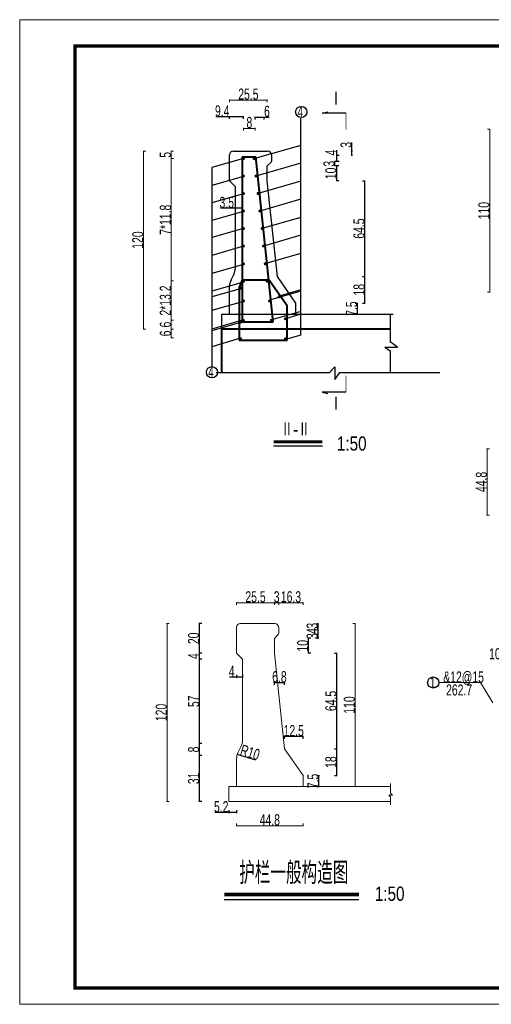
# Model space of a CAD drawing. Header units: inches. Extents: x 458935 to 468251, y 259207 to 260536.
# Tile 12 of 16: x 466372 to 467008, y 259207 to 260536. Entities that reach past the tile are written whole.
import ezdxf

# ---------------------------------------------------------------- set-up
doc = ezdxf.new("R2010")
doc.units = ezdxf.units.IN
doc.header["$MEASUREMENT"] = 0
doc.layers.get('0').update_dxf_attribs({"lineweight": 15})
doc.layers.add('2', color=7, linetype='Continuous')
doc.layers.add('LOCKUP', color=7, linetype='Continuous')
for name, color, linetype, lineweight in [('BM1', 7, 'Continuous', 15), ('文字', 7, 'Continuous', 20), ('标注', 255, 'Continuous', 25), ('粗线', 1, 'Continuous', 40), ('细实线', 4, 'Continuous', 25), ('轮廓线', 1, 'Continuous', 40)]:
    doc.layers.add(name, color=color, linetype=linetype, lineweight=lineweight)
doc.styles.add('hz-e', font='hztxt_e.shx', dxfattribs={"width": 0.6, "height": 330, "bigfont": 'hztxt.shx'})
doc.styles.add('HZTXT', font='hztxt_e.shx', dxfattribs={"width": 0.75, "bigfont": 'hztxt.shx'})
doc.styles.get("Standard").update_dxf_attribs({"font": 'hztxt_e.shx', "width": 0.7, "bigfont": 'hztxt.shx'})
doc.dimstyles.new('ISO-100', dxfattribs={"dimscale": 5, "dimtxt": 10, "dimasz": 2, "dimexe": 1.25, "dimexo": 0.625, "dimtad": 1, "dimdsep": 46, "dimtxsty": 'Standard', "dimblk": 'ARCHTICK', "dimcen": 2.5, "dimclrd": 256, "dimadec": 0, "dimazin": 0, "dimtfac": 1, "dimtix": 1, "dimtmove": 0, "dimatfit": 3, "dimfxl": 6, "dimfxlon": 1, "dimarcsym": 0})

# ---------------------------------------------------------------- blocks, each defined once
blk = doc.blocks.new('_ArchTick')
at = {"color": 0, "linetype": 'ByBlock', "const_width": 0.15}
blk.add_lwpolyline([(-0.5, -0.5), (0.5, 0.5)], dxfattribs=at)
blk = doc.blocks.new('*D117')
at = {"layer": '细实线', "color": 0, "lineweight": -2}
for p, q in [((466617.3, 259543.3), (466613.6, 259543.3)), ((466617.3, 259481.3), (466613.6, 259481.3))]:
    blk.add_line(p, q, dxfattribs=at)
at = {"layer": '细实线', "lineweight": -2}
blk.add_line((466614.3, 259481.3), (466614.3, 259543.3), dxfattribs=at)
for p, rotation in [((466614.3, 259543.3), 90), ((466614.3, 259481.3), 270)]:
    blk.add_blockref('_ArchTick', p, dxfattribs=dict(at, rotation=rotation))
at = {"layer": '细实线', "color": 0, "insert": (466606.5, 259512.3), "char_height": 15, "attachment_point": 5, "rotation": 90}
blk.add_mtext('31', dxfattribs=at)
blk = doc.blocks.new('*D118')
at = {"layer": '细实线', "color": 0, "lineweight": -2}
for p, q in [((466617.3, 259559.3), (466613.6, 259559.3)), ((466617.3, 259543.3), (466613.6, 259543.3))]:
    blk.add_line(p, q, dxfattribs=at)
at = {"layer": '细实线', "lineweight": -2}
blk.add_line((466614.3, 259543.3), (466614.3, 259559.3), dxfattribs=at)
for p, rotation in [((466614.3, 259559.3), 90), ((466614.3, 259543.3), 270)]:
    blk.add_blockref('_ArchTick', p, dxfattribs=dict(at, rotation=rotation))
at = {"layer": '细实线', "color": 0, "insert": (466606.5, 259551.3), "char_height": 15, "attachment_point": 5, "rotation": 90}
blk.add_mtext('8', dxfattribs=at)
blk = doc.blocks.new('*D119')
at = {"layer": '细实线', "color": 0, "lineweight": -2}
for p, q in [((466617.3, 259673.3), (466613.6, 259673.3)), ((466617.3, 259559.3), (466613.6, 259559.3))]:
    blk.add_line(p, q, dxfattribs=at)
at = {"layer": '细实线', "lineweight": -2}
blk.add_line((466614.3, 259559.3), (466614.3, 259673.3), dxfattribs=at)
for p, rotation in [((466614.3, 259673.3), 90), ((466614.3, 259559.3), 270)]:
    blk.add_blockref('_ArchTick', p, dxfattribs=dict(at, rotation=rotation))
at = {"layer": '细实线', "color": 0, "insert": (466606.5, 259616.3), "char_height": 15, "attachment_point": 5, "rotation": 90}
blk.add_mtext('57', dxfattribs=at)
blk = doc.blocks.new('*D120')
at = {"layer": '细实线', "color": 0, "lineweight": -2}
for p, q in [((466617.3, 259681.3), (466613.6, 259681.3)), ((466617.3, 259673.3), (466613.6, 259673.3))]:
    blk.add_line(p, q, dxfattribs=at)
at = {"layer": '细实线', "lineweight": -2}
blk.add_line((466614.3, 259673.3), (466614.3, 259681.3), dxfattribs=at)
for p, rotation in [((466614.3, 259681.3), 90), ((466614.3, 259673.3), 270)]:
    blk.add_blockref('_ArchTick', p, dxfattribs=dict(at, rotation=rotation))
at = {"layer": '细实线', "color": 0, "insert": (466606.5, 259677.3), "char_height": 15, "attachment_point": 5, "rotation": 90}
blk.add_mtext('4', dxfattribs=at)
blk = doc.blocks.new('*D121')
at = {"layer": '细实线', "color": 0, "lineweight": -2}
for p, q in [((466617.3, 259721.3), (466613.6, 259721.3)), ((466617.3, 259681.3), (466613.6, 259681.3))]:
    blk.add_line(p, q, dxfattribs=at)
at = {"layer": '细实线', "lineweight": -2}
blk.add_line((466614.3, 259681.3), (466614.3, 259721.3), dxfattribs=at)
for p, rotation in [((466614.3, 259721.3), 90), ((466614.3, 259681.3), 270)]:
    blk.add_blockref('_ArchTick', p, dxfattribs=dict(at, rotation=rotation))
at = {"layer": '细实线', "color": 0, "insert": (466606.5, 259701.3), "char_height": 15, "attachment_point": 5, "rotation": 90}
blk.add_mtext('20', dxfattribs=at)
blk = doc.blocks.new('*D122')
at = {"layer": '细实线', "color": 0, "lineweight": -2}
for p, q in [((466664.3, 259651.9), (466664.3, 259648.2)), ((466672.3, 259651.9), (466672.3, 259648.2))]:
    blk.add_line(p, q, dxfattribs=at)
at = {"layer": '细实线', "lineweight": -2}
for p, q in [((466664.3, 259648.9), (466654.6, 259648.9)), ((466672.3, 259648.9), (466664.3, 259648.9))]:
    blk.add_line(p, q, dxfattribs=at)
at = {"layer": '细实线', "lineweight": -2, "rotation": 180}
blk.add_blockref('_ArchTick', (466664.3, 259648.9), dxfattribs=at)
at = {"layer": '细实线', "lineweight": -2}
blk.add_blockref('_ArchTick', (466672.3, 259648.9), dxfattribs=at)
at = {"layer": '细实线', "color": 0, "insert": (466657.7, 259656.7), "char_height": 15, "attachment_point": 5}
blk.add_mtext('4', dxfattribs=at)
blk = doc.blocks.new('*D123')
at = {"layer": '细实线', "lineweight": -2}
blk.add_line((466690.2, 259536.8), (466665.2, 259544.4), dxfattribs=at)
at = {"layer": '细实线', "lineweight": -2, "rotation": 163.0137203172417}
blk.add_blockref('_ArchTick', (466665.2, 259544.4), dxfattribs=at)
at = {"layer": '细实线', "color": 0, "insert": (466682.5, 259547.3), "char_height": 15, "attachment_point": 5, "rotation": 343.0137}
blk.add_mtext('R10', dxfattribs=at)
blk = doc.blocks.new('*D124')
at = {"layer": '细实线', "color": 0, "lineweight": -2}
for p, q in [((466772.5, 259516.3), (466776, 259516.3)), ((466772.5, 259501.3), (466776, 259501.3))]:
    blk.add_line(p, q, dxfattribs=at)
at = {"layer": '细实线', "lineweight": -2}
blk.add_line((466775.3, 259501.3), (466775.3, 259516.3), dxfattribs=at)
for p, rotation in [((466775.3, 259516.3), 90), ((466775.3, 259501.3), 270)]:
    blk.add_blockref('_ArchTick', p, dxfattribs=dict(at, rotation=rotation))
at = {"layer": '细实线', "color": 0, "insert": (466767.5, 259508.8), "char_height": 15, "attachment_point": 5, "rotation": 90}
blk.add_mtext('7.5', dxfattribs=at)
blk = doc.blocks.new('*D125')
at = {"layer": '细实线', "color": 0, "lineweight": -2}
for p, q in [((466796.3, 259552.3), (466799.9, 259552.3)), ((466796.3, 259516.3), (466799.9, 259516.3))]:
    blk.add_line(p, q, dxfattribs=at)
at = {"layer": '细实线', "lineweight": -2}
blk.add_line((466799.3, 259516.3), (466799.3, 259552.3), dxfattribs=at)
for p, rotation in [((466799.3, 259552.3), 90), ((466799.3, 259516.3), 270)]:
    blk.add_blockref('_ArchTick', p, dxfattribs=dict(at, rotation=rotation))
at = {"layer": '细实线', "color": 0, "insert": (466791.5, 259534.3), "char_height": 15, "attachment_point": 5, "rotation": 90}
blk.add_mtext('18', dxfattribs=at)
blk = doc.blocks.new('*D126')
at = {"layer": '细实线', "color": 0, "lineweight": -2}
for p, q in [((466796.3, 259681.3), (466799.9, 259681.3)), ((466796.3, 259552.3), (466799.9, 259552.3))]:
    blk.add_line(p, q, dxfattribs=at)
at = {"layer": '细实线', "lineweight": -2}
blk.add_line((466799.3, 259552.3), (466799.3, 259681.3), dxfattribs=at)
for p, rotation in [((466799.3, 259681.3), 90), ((466799.3, 259552.3), 270)]:
    blk.add_blockref('_ArchTick', p, dxfattribs=dict(at, rotation=rotation))
at = {"layer": '细实线', "color": 0, "insert": (466791.5, 259616.8), "char_height": 15, "attachment_point": 5, "rotation": 90}
blk.add_mtext('64.5', dxfattribs=at)
blk = doc.blocks.new('*D127')
at = {"layer": '细实线', "color": 0, "lineweight": -2}
for p, q in [((466764.3, 259701.3), (466760.7, 259701.3)), ((466764.3, 259681.3), (466760.7, 259681.3))]:
    blk.add_line(p, q, dxfattribs=at)
at = {"layer": '细实线', "lineweight": -2}
blk.add_line((466761.3, 259681.3), (466761.3, 259701.3), dxfattribs=at)
for p, rotation in [((466761.3, 259701.3), 90), ((466761.3, 259681.3), 270)]:
    blk.add_blockref('_ArchTick', p, dxfattribs=dict(at, rotation=rotation))
at = {"layer": '细实线', "color": 0, "insert": (466753.5, 259691.3), "char_height": 15, "attachment_point": 5, "rotation": 90}
blk.add_mtext('10', dxfattribs=at)
blk = doc.blocks.new('*D128')
at = {"layer": '细实线', "color": 0, "lineweight": -2}
for p, q in [((466772.5, 259707.3), (466774.7, 259707.3)), ((466772.5, 259701.3), (466774.7, 259701.3))]:
    blk.add_line(p, q, dxfattribs=at)
at = {"layer": '细实线', "lineweight": -2}
blk.add_line((466774.1, 259701.3), (466774.1, 259707.3), dxfattribs=at)
for p, rotation in [((466774.1, 259707.3), 90), ((466774.1, 259701.3), 270)]:
    blk.add_blockref('_ArchTick', p, dxfattribs=dict(at, rotation=rotation))
at = {"layer": '细实线', "color": 0, "insert": (466766.3, 259704.3), "char_height": 15, "attachment_point": 5, "rotation": 90}
blk.add_mtext('3', dxfattribs=at)
blk = doc.blocks.new('*D129')
at = {"layer": '细实线', "color": 0, "lineweight": -2}
for p, q in [((466772.5, 259715.3), (466774.7, 259715.3)), ((466772.5, 259707.3), (466774.7, 259707.3))]:
    blk.add_line(p, q, dxfattribs=at)
at = {"layer": '细实线', "lineweight": -2}
blk.add_line((466774.1, 259707.3), (466774.1, 259715.3), dxfattribs=at)
for p, rotation in [((466774.1, 259715.3), 90), ((466774.1, 259707.3), 270)]:
    blk.add_blockref('_ArchTick', p, dxfattribs=dict(at, rotation=rotation))
at = {"layer": '细实线', "color": 0, "insert": (466766.3, 259711.3), "char_height": 15, "attachment_point": 5, "rotation": 90}
blk.add_mtext('4', dxfattribs=at)
blk = doc.blocks.new('*D130')
at = {"layer": '细实线', "color": 0, "lineweight": -2}
for p, q in [((466772.5, 259721.3), (466774.7, 259721.3)), ((466772.5, 259715.3), (466774.7, 259715.3))]:
    blk.add_line(p, q, dxfattribs=at)
at = {"layer": '细实线', "lineweight": -2}
blk.add_line((466774.1, 259715.3), (466774.1, 259721.3), dxfattribs=at)
for p, rotation in [((466774.1, 259721.3), 90), ((466774.1, 259715.3), 270)]:
    blk.add_blockref('_ArchTick', p, dxfattribs=dict(at, rotation=rotation))
at = {"layer": '细实线', "color": 0, "insert": (466766.3, 259718.3), "char_height": 15, "attachment_point": 5, "rotation": 90}
blk.add_mtext('3', dxfattribs=at)
blk = doc.blocks.new('*D135')
at = {"layer": '细实线', "color": 0, "lineweight": -2}
for p, q in [((466728.9, 259565.8), (466728.9, 259569.4)), ((466753.9, 259565.8), (466753.9, 259569.4))]:
    blk.add_line(p, q, dxfattribs=at)
at = {"layer": '细实线', "lineweight": -2}
blk.add_line((466753.9, 259568.8), (466728.9, 259568.8), dxfattribs=at)
at = {"layer": '细实线', "lineweight": -2, "rotation": 180}
blk.add_blockref('_ArchTick', (466728.9, 259568.8), dxfattribs=at)
at = {"layer": '细实线', "lineweight": -2}
blk.add_blockref('_ArchTick', (466753.9, 259568.8), dxfattribs=at)
at = {"layer": '细实线', "color": 0, "insert": (466741.4, 259576.6), "char_height": 15, "attachment_point": 5}
blk.add_mtext('12.5', dxfattribs=at)
blk = doc.blocks.new('*D136')
at = {"layer": '细实线', "lineweight": -2}
for p, q in [((466715.3, 259641.6), (466714.3, 259641.6)), ((466715.3, 259641.6), (466728.9, 259641.6)), ((466728.9, 259641.6), (466729.9, 259641.6))]:
    blk.add_line(p, q, dxfattribs=at)
at = {"layer": '细实线', "color": 0, "lineweight": -2}
for p, q in [((466715.3, 259638.6), (466715.3, 259642.2)), ((466728.9, 259638.6), (466728.9, 259642.2))]:
    blk.add_line(p, q, dxfattribs=at)
at = {"layer": '细实线', "lineweight": -2}
blk.add_blockref('_ArchTick', (466715.3, 259641.6), dxfattribs=at)
at = {"layer": '细实线', "lineweight": -2, "rotation": 180}
blk.add_blockref('_ArchTick', (466728.9, 259641.6), dxfattribs=at)
at = {"layer": '细实线', "color": 0, "insert": (466722.1, 259649.4), "char_height": 15, "attachment_point": 5}
blk.add_mtext('6.8', dxfattribs=at)
blk = doc.blocks.new('*D143')
at = {"layer": '细实线', "lineweight": -2}
for p, q in [((466654.8, 260405.1), (466636.3, 260405.1)), ((466673.6, 260405.1), (466654.8, 260405.1))]:
    blk.add_line(p, q, dxfattribs=at)
at = {"layer": '细实线', "color": 0, "lineweight": -2}
for p, q in [((466654.8, 260402.1), (466654.8, 260405.7)), ((466673.6, 260402.1), (466673.6, 260405.7))]:
    blk.add_line(p, q, dxfattribs=at)
at = {"layer": '细实线', "lineweight": -2, "rotation": 180}
blk.add_blockref('_ArchTick', (466654.8, 260405.1), dxfattribs=at)
at = {"layer": '细实线', "lineweight": -2}
blk.add_blockref('_ArchTick', (466673.6, 260405.1), dxfattribs=at)
at = {"layer": '细实线', "color": 0, "insert": (466645, 260412.9), "char_height": 15, "attachment_point": 5}
blk.add_mtext('9.4', dxfattribs=at)
blk = doc.blocks.new('*D145')
at = {"layer": '细实线', "color": 0, "lineweight": -2}
for p, q in [((466689.6, 260401.6), (466689.6, 260405.2)), ((466701.6, 260401.6), (466701.6, 260405.2))]:
    blk.add_line(p, q, dxfattribs=at)
at = {"layer": '细实线', "lineweight": -2}
for p, q in [((466689.6, 260404.6), (466701.6, 260404.6)), ((466701.6, 260404.6), (466708.1, 260404.6))]:
    blk.add_line(p, q, dxfattribs=at)
at = {"layer": '细实线', "lineweight": -2, "rotation": 180}
blk.add_blockref('_ArchTick', (466689.6, 260404.6), dxfattribs=at)
at = {"layer": '细实线', "lineweight": -2}
blk.add_blockref('_ArchTick', (466701.6, 260404.6), dxfattribs=at)
at = {"layer": '细实线', "color": 0, "insert": (466705.3, 260412.4), "char_height": 15, "attachment_point": 5}
blk.add_mtext('6', dxfattribs=at)
blk = doc.blocks.new('*D147')
at = {"layer": '细实线', "lineweight": -2}
for p, q in [((466662.8, 260281.6), (466642.5, 260281.6)), ((466671.8, 260281.6), (466662.8, 260281.6))]:
    blk.add_line(p, q, dxfattribs=at)
at = {"layer": '细实线', "color": 0, "lineweight": -2}
for p, q in [((466662.8, 260278.6), (466662.8, 260282.2)), ((466671.8, 260278.6), (466671.8, 260282.2))]:
    blk.add_line(p, q, dxfattribs=at)
at = {"layer": '细实线', "lineweight": -2, "rotation": 180}
blk.add_blockref('_ArchTick', (466662.8, 260281.6), dxfattribs=at)
at = {"layer": '细实线', "lineweight": -2}
blk.add_blockref('_ArchTick', (466671.8, 260281.6), dxfattribs=at)
at = {"layer": '细实线', "color": 0, "insert": (466651.1, 260289.4), "char_height": 15, "attachment_point": 5}
blk.add_mtext('3.5', dxfattribs=at)
blk = doc.blocks.new('*D148')
at = {"layer": '细实线', "color": 0, "lineweight": -2}
for p, q in [((466824.2, 260153.7), (466827.8, 260153.7)), ((466824.2, 260138.7), (466827.8, 260138.7))]:
    blk.add_line(p, q, dxfattribs=at)
at = {"layer": '细实线', "lineweight": -2}
blk.add_line((466827.2, 260138.7), (466827.2, 260153.7), dxfattribs=at)
for p, rotation in [((466827.2, 260153.7), 90), ((466827.2, 260138.7), 270)]:
    blk.add_blockref('_ArchTick', p, dxfattribs=dict(at, rotation=rotation))
at = {"layer": '细实线', "color": 0, "insert": (466819.3, 260146.2), "char_height": 15, "attachment_point": 5, "rotation": 90}
blk.add_mtext('7.5', dxfattribs=at)
blk = doc.blocks.new('*D149')
at = {"layer": '细实线', "color": 0, "lineweight": -2}
for p, q in [((466834.2, 260189.7), (466837.8, 260189.7)), ((466834.2, 260153.7), (466837.8, 260153.7))]:
    blk.add_line(p, q, dxfattribs=at)
at = {"layer": '细实线', "lineweight": -2}
blk.add_line((466837.2, 260153.7), (466837.2, 260189.7), dxfattribs=at)
for p, rotation in [((466837.2, 260189.7), 90), ((466837.2, 260153.7), 270)]:
    blk.add_blockref('_ArchTick', p, dxfattribs=dict(at, rotation=rotation))
at = {"layer": '细实线', "color": 0, "insert": (466829.4, 260171.7), "char_height": 15, "attachment_point": 5, "rotation": 90}
blk.add_mtext('18', dxfattribs=at)
blk = doc.blocks.new('*D150')
at = {"layer": '细实线', "color": 0, "lineweight": -2}
for p, q in [((466834.2, 260318.7), (466837.8, 260318.7)), ((466834.2, 260189.7), (466837.8, 260189.7))]:
    blk.add_line(p, q, dxfattribs=at)
at = {"layer": '细实线', "lineweight": -2}
blk.add_line((466837.2, 260189.7), (466837.2, 260318.7), dxfattribs=at)
for p, rotation in [((466837.2, 260318.7), 90), ((466837.2, 260189.7), 270)]:
    blk.add_blockref('_ArchTick', p, dxfattribs=dict(at, rotation=rotation))
at = {"layer": '细实线', "color": 0, "insert": (466829.4, 260254.2), "char_height": 15, "attachment_point": 5, "rotation": 90}
blk.add_mtext('64.5', dxfattribs=at)
blk = doc.blocks.new('*D151')
at = {"layer": '细实线', "color": 0, "lineweight": -2}
for p, q in [((466802.3, 260338.7), (466798.6, 260338.7)), ((466802.3, 260318.7), (466798.6, 260318.7))]:
    blk.add_line(p, q, dxfattribs=at)
at = {"layer": '细实线', "lineweight": -2}
blk.add_line((466799.3, 260318.7), (466799.3, 260338.7), dxfattribs=at)
for p, rotation in [((466799.3, 260338.7), 90), ((466799.3, 260318.7), 270)]:
    blk.add_blockref('_ArchTick', p, dxfattribs=dict(at, rotation=rotation))
at = {"layer": '细实线', "color": 0, "insert": (466791.5, 260328.7), "char_height": 15, "attachment_point": 5, "rotation": 90}
blk.add_mtext('10', dxfattribs=at)
blk = doc.blocks.new('*D152')
at = {"layer": '细实线', "color": 0, "lineweight": -2}
for p, q in [((466799.8, 260344.7), (466796.2, 260344.7)), ((466799.8, 260338.7), (466796.2, 260338.7))]:
    blk.add_line(p, q, dxfattribs=at)
at = {"layer": '细实线', "lineweight": -2}
blk.add_line((466796.8, 260338.7), (466796.8, 260344.7), dxfattribs=at)
for p, rotation in [((466796.8, 260344.7), 90), ((466796.8, 260338.7), 270)]:
    blk.add_blockref('_ArchTick', p, dxfattribs=dict(at, rotation=rotation))
at = {"layer": '细实线', "color": 0, "insert": (466789, 260341.7), "char_height": 15, "attachment_point": 5, "rotation": 90}
blk.add_mtext('3', dxfattribs=at)
blk = doc.blocks.new('*D153')
at = {"layer": '细实线', "lineweight": -2}
for p, q in [((466799.4, 260352.7), (466799.4, 260359.9)), ((466799.4, 260344.7), (466799.4, 260352.7))]:
    blk.add_line(p, q, dxfattribs=at)
at = {"layer": '细实线', "color": 0, "lineweight": -2}
for p, q in [((466802.4, 260352.7), (466798.8, 260352.7)), ((466802.4, 260344.7), (466798.8, 260344.7))]:
    blk.add_line(p, q, dxfattribs=at)
at = {"layer": '细实线', "lineweight": -2}
for p, rotation in [((466799.4, 260352.7), 90), ((466799.4, 260344.7), 270)]:
    blk.add_blockref('_ArchTick', p, dxfattribs=dict(at, rotation=rotation))
at = {"layer": '细实线', "color": 0, "insert": (466791.6, 260356.8), "char_height": 15, "attachment_point": 5, "rotation": 90}
blk.add_mtext('4', dxfattribs=at)
blk = doc.blocks.new('*D154')
at = {"layer": '细实线', "lineweight": -2}
for p, q in [((466819.8, 260358.7), (466819.8, 260370.2)), ((466819.8, 260352.7), (466819.8, 260358.7))]:
    blk.add_line(p, q, dxfattribs=at)
at = {"layer": '细实线', "color": 0, "lineweight": -2}
for p, q in [((466820.6, 260358.7), (466819.2, 260358.7)), ((466820.6, 260352.7), (466819.2, 260352.7))]:
    blk.add_line(p, q, dxfattribs=at)
at = {"layer": '细实线', "lineweight": -2}
for p, rotation in [((466819.8, 260358.7), 90), ((466819.8, 260352.7), 270)]:
    blk.add_blockref('_ArchTick', p, dxfattribs=dict(at, rotation=rotation))
at = {"layer": '细实线', "color": 0, "insert": (466812, 260367.2), "char_height": 15, "attachment_point": 5, "rotation": 90}
blk.add_mtext('3', dxfattribs=at)
blk = doc.blocks.new('*D107')
at = {"layer": '细实线', "lineweight": -2}
for p, q in [((466653.9, 259466.2), (466635.2, 259466.2)), ((466664.3, 259466.2), (466653.9, 259466.2))]:
    blk.add_line(p, q, dxfattribs=at)
at = {"layer": '细实线', "color": 0, "lineweight": -2}
for p, q in [((466653.9, 259469.2), (466653.9, 259465.6)), ((466664.3, 259469.2), (466664.3, 259465.6))]:
    blk.add_line(p, q, dxfattribs=at)
at = {"layer": '细实线', "lineweight": -2, "rotation": 180}
blk.add_blockref('_ArchTick', (466653.9, 259466.2), dxfattribs=at)
at = {"layer": '细实线', "lineweight": -2}
blk.add_blockref('_ArchTick', (466664.3, 259466.2), dxfattribs=at)
at = {"layer": '细实线', "color": 0, "insert": (466643.7, 259474), "char_height": 15, "attachment_point": 5}
blk.add_mtext('5.2', dxfattribs=at)
blk = doc.blocks.new('123123')
at = {"layer": 'BM1', "linetype": 'Continuous'}
for p, q in [((0, 3000.3), (-4242.8, 3000.3)), ((-4242.8, 3000.3), (-4242.8, 0)), ((-4242.8, 3000.3), (-4242.8, 0)), ((-4242.8, 3000.3), (-4242.8, 0)), ((-4242.8, 0), (0, 0))]:
    blk.add_line(p, q, dxfattribs=at)
at = {"layer": 'BM1', "color": 0, "linetype": 'Continuous', "const_width": 10}
blk.add_lwpolyline([(-4075, 50), (-4075, 2920), (-50, 2920), (-50, 50)], close=True, dxfattribs=at)
blk = doc.blocks.new('k')
at = {"layer": 'LOCKUP', "xscale": 0.9939999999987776, "yscale": 0.9940000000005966, "zscale": 0.9939999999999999}
blk.add_blockref('123123', (4217.4, 0), dxfattribs=at)

msp = doc.modelspace()

# ---------------------------------------------------------------- linework, layer by layer
at = {"color": 0}
for p, q in [((466669.349, 259721.267), (466715.749, 259721.267)), ((466664.349, 259681.267), (466664.349, 259716.267)), ((466715.349, 259701.267), (466719.708, 259705.627)), ((466721.349, 259715.267), (466721.349, 259715.667)), ((466721.349, 259709.587), (466721.349, 259715.267)), ((466715.349, 259681.267), (466715.349, 259701.267)), ((466672.349, 259673.267), (466664.349, 259681.267)), ((466728.949, 259552.267), (466715.349, 259681.267)), ((466672.349, 259563.988), (466672.349, 259673.267)), ((466666.46, 259547.49), (466670.237, 259555.044)), ((466753.949, 259516.267), (466728.949, 259552.267)), ((466664.349, 259501.267), (466664.349, 259538.546)), ((466753.949, 259501.267), (466753.949, 259516.267)), ((466653.949, 259501.267), (466653.949, 259481.267)), ((466653.949, 259501.267), (466753.949, 259501.267)), ((466753.949, 259501.267), (466871.554, 259501.267)), ((466653.949, 259481.267), (466871.554, 259481.267))]:
    msp.add_line(p, q, dxfattribs=at)
for p, q in [((466936.802, 259641.787), (466993.154, 259641.787)), ((466993.154, 259641.787), (467009.518, 259614.33)), ((466871.554, 259505.264), (466871.554, 259492.243)), ((466874.272, 259489.575), (466871.554, 259492.243)), ((466869.431, 259489.575), (466874.272, 259489.575)), ((466869.431, 259489.575), (466871.554, 259487.49)), ((466871.554, 259487.49), (466871.554, 259476.745))]:
    msp.add_line(p, q)
for centre, radius, start, end in [((466669.349, 259716.267), 5, 90, 180), ((466715.749, 259715.667), 5.6, 0, 90), ((466715.749, 259709.587), 5.6, 315, 0), ((466652.349, 259563.988), 20, 333.434949, 0), ((466684.349, 259538.546), 20, 153.434949, 180)]:
    msp.add_arc(centre, radius, start, end, dxfattribs=at)
at = {"layer": '2', "color": 7, "linetype": 'Continuous'}
for centre in [(466751.463, 260411.629), (466631.133, 260060.375), (466929.302, 259641.68)]:
    msp.add_circle(centre, 7.5, dxfattribs=at)
at = {"layer": '标注'}
for p, q in [((466714.145, 259960.858), (466780.086, 259960.858)), ((466647.677, 259348.93), (466829.243, 259348.93))]:
    msp.add_line(p, q, dxfattribs=at)
for points, const_width in [([(466714.145, 259966.341), (466780.086, 259966.341)], 4), ([(466647.677, 259355.508), (466829.243, 259355.508)], 4.8)]:
    msp.add_lwpolyline(points, dxfattribs=dict(at, const_width=const_width))
at = {"layer": '粗线'}
for p, q in [((466671.767, 260351.046), (466671.767, 260128.391)), ((466671.767, 260351.046), (466690.271, 260351.046)), ((466713.745, 260128.391), (466690.271, 260351.046)), ((466671.767, 260184.985), (466668.054, 260174.514)), ((466671.767, 260184.985), (466708, 260184.985)), ((466732.35, 260149.921), (466708, 260184.985)), ((466668.054, 260174.514), (466668.054, 260103.752)), ((466732.35, 260103.752), (466732.35, 260149.921)), ((466671.767, 260128.391), (466713.745, 260128.391)), ((466668.054, 260103.752), (466732.35, 260103.752))]:
    msp.add_line(p, q, dxfattribs=at)
at = {"layer": '细实线'}
for p, q in [((466779.475, 260409.952), (466787.492, 260411.574)), ((466811.71, 260409.952), (466779.475, 260409.952)), ((466750.855, 260110.343), (466750.855, 260403.078)), ((466659.75, 260358.679), (466706.15, 260358.679)), ((466750.855, 260366.517), (466689.056, 260348.679)), ((466673.55, 260348.679), (466631.054, 260336.412)), ((466654.75, 260318.679), (466654.75, 260353.679)), ((466750.855, 260342.503), (466690.491, 260325.079)), ((466705.75, 260338.679), (466710.11, 260343.038)), ((466711.75, 260352.679), (466711.75, 260353.079)), ((466711.75, 260346.998), (466711.75, 260352.679)), ((466631.054, 260336.412), (466631.054, 260067.875)), ((466705.75, 260318.679), (466705.75, 260338.679)), ((466673.55, 260324.529), (466631.054, 260312.262)), ((466662.75, 260310.679), (466654.75, 260318.679)), ((466750.855, 260318.101), (466693.268, 260301.479)), ((466719.35, 260189.679), (466705.75, 260318.679)), ((466662.75, 260201.4), (466662.75, 260310.679)), ((466673.55, 260301.308), (466631.054, 260289.041)), ((466750.855, 260293.806), (466695.677, 260277.879)), ((466673.55, 260277.158), (466631.054, 260264.891)), ((466750.855, 260269.369), (466698.578, 260254.279)), ((466673.55, 260254.402), (466631.054, 260242.135)), ((466750.855, 260245.186), (466700.595, 260230.679)), ((466673.55, 260230.252), (466631.054, 260217.985)), ((466750.855, 260220.714), (466701.956, 260206.599)), ((466673.55, 260205.638), (466631.054, 260193.371)), ((466656.862, 260184.902), (466660.639, 260192.456)), ((466744.35, 260153.679), (466719.35, 260189.679)), ((466673.55, 260181.952), (466631.054, 260169.686)), ((466670.828, 260173.494), (466631.054, 260162.013)), ((466654.75, 260138.679), (466654.75, 260175.957)), ((466750.855, 260169.756), (466708.739, 260157.599)), ((466750.855, 260171.587), (466721.542, 260163.126)), ((466673.55, 260155.945), (466631.054, 260143.678)), ((466744.35, 260138.679), (466744.35, 260153.679)), ((466673.55, 260130.867), (466631.054, 260118.6)), ((466644.35, 260138.679), (466875.323, 260138.679)), ((466644.35, 260118.679), (466644.35, 260138.679)), ((466750.855, 260142.172), (466710.176, 260130.43)), ((466750.855, 260138.562), (466730.135, 260132.581)), ((466871.209, 260138.679), (466871.209, 260101.263)), ((466670.789, 260127.732), (466631.054, 260116.263)), ((466669.83, 260106.362), (466631.054, 260094.45)), ((466750.855, 260110.343), (466730.135, 260104.362)), ((466864, 260094.302), (466880.98, 260094.302)), ((466864, 260094.302), (466871.209, 260089.054)), ((466880.98, 260094.302), (466871.209, 260101.263)), ((466871.209, 260089.054), (466871.209, 260060.199)), ((466796.641, 260067.778), (466789.396, 260060.199)), ((466796.641, 260067.778), (466796.641, 260050.378)), ((466637.017, 260060.199), (466789.396, 260060.199)), ((466796.641, 260050.378), (466803.515, 260060.199)), ((466803.515, 260060.199), (466938.022, 260060.199)), ((466811.71, 260033.425), (466779.475, 260033.425)), ((466779.475, 260033.425), (466787.492, 260031.804))]:
    msp.add_line(p, q, dxfattribs=at)
at = {"layer": '细实线', "const_width": 1}
for points in [[(466811.71, 260387.802), (466811.71, 260409.952)], [(466811.71, 260055.576), (466811.71, 260033.425)]]:
    msp.add_lwpolyline(points, dxfattribs=at)
at = {"layer": '细实线', "const_width": 2}
for points in [[(466672.55, 260348.679, 1), (466674.55, 260348.679, 1)], [(466687.056, 260348.679, 1), (466689.056, 260348.679, 1)], [(466672.55, 260325.079, 1), (466674.55, 260325.079, 1)], [(466689.491, 260325.079, 1), (466691.491, 260325.079, 1)], [(466672.55, 260301.479, 1), (466674.55, 260301.479, 1)], [(466692.268, 260301.479, 1), (466694.268, 260301.479, 1)], [(466672.55, 260277.879, 1), (466674.55, 260277.879, 1)], [(466694.677, 260277.879, 1), (466696.677, 260277.879, 1)], [(466672.55, 260254.279, 1), (466674.55, 260254.279, 1)], [(466697.578, 260254.279, 1), (466699.578, 260254.279, 1)], [(466672.55, 260230.679, 1), (466674.55, 260230.679, 1)], [(466699.595, 260230.679, 1), (466701.595, 260230.679, 1)], [(466672.55, 260206.599, 1), (466674.55, 260206.599, 1)], [(466701.956, 260206.599, 1), (466703.956, 260206.599, 1)], [(466672.55, 260182.999, 1), (466674.55, 260182.999, 1)], [(466704.552, 260182.999, 1), (466706.552, 260182.999, 1)], [(466668.83, 260173.548, 1), (466670.83, 260173.548, 1)], [(466672.55, 260156.599, 1), (466674.55, 260156.599, 1)], [(466707.739, 260156.599, 1), (466709.739, 260156.599, 1)], [(466720.73, 260162.144, 1), (466722.73, 260162.144, 1)], [(466668.83, 260128.016, 1), (466670.83, 260128.016, 1)], [(466672.55, 260130.199, 1), (466674.55, 260130.199, 1)], [(466710.176, 260130.43, 1), (466712.176, 260130.43, 1)], [(466729.135, 260132.581, 1), (466731.135, 260132.581, 1)], [(466668.83, 260105.362, 1), (466670.83, 260105.362, 1)], [(466729.135, 260105.362, 1), (466731.135, 260105.362, 1)]]:
    msp.add_lwpolyline(points, format="xyb", close=True, dxfattribs=at)
at = {"layer": '细实线'}
for centre, radius, start, end in [((466659.75, 260353.679), 5, 90, 180), ((466706.15, 260353.079), 5.6, 0, 90), ((466706.15, 260346.998), 5.6, 315, 0), ((466642.75, 260201.4), 20, 333.434949, 0), ((466674.75, 260175.957), 20, 153.434949, 180)]:
    msp.add_arc(centre, radius, start, end, dxfattribs=at)
at = {"layer": '轮廓线'}
for p in [(466644.35, 260060.199), (466871.209, 260118.679)]:
    msp.add_line(p, (466644.35, 260118.679), dxfattribs=at)

# ---------------------------------------------------------------- block references
at = {"layer": '细实线', "xscale": 0.4454999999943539, "yscale": 0.4454999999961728, "zscale": 0.4455000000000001}
msp.add_blockref('k', (466372.122, 259207.455), dxfattribs=at)

# ---------------------------------------------------------------- texts
at = {"style": 'hz-e', "width": 0.7}
for s, p in [('10.2', (467004.688, 259673.004)), ('&12@15', (466942.806, 259641.609)), ('1', (466924.8, 259634.476)), ('262.7', (466946.651, 259624.168))]:
    msp.add_text(s, height=15, dxfattribs=at).set_placement(p)
at = {"layer": '文字', "color": 0, "style": 'hz-e', "width": 0.7}
msp.add_text('护栏一般构造图', height=30, dxfattribs=at).set_placement((466667.926, 259369.61))
at = {"layer": '标注', "style": 'HZTXT', "width": 0.8}
for s, height, p in [('Ⅰ', 20, (466790.313, 260419.532)), ('Ⅰ', 20, (466790.313, 260008.097)), ('Ⅱ-Ⅱ', 20, (466724.27, 259973.391)), ('1:50', 19.2, (466799.557, 259954.576)), ('1:50', 19.2, (466850.656, 259347.076))]:
    msp.add_text(s, height=height, dxfattribs=at).set_placement(p)
at = {"layer": '细实线', "style": 'hz-e', "width": 0.65}
for p in [(466746.586, 260404.57), (466626.257, 260053.316)]:
    msp.add_text('4', height=15, dxfattribs=at).set_placement(p)

# ---------------------------------------------------------------- dimensions: what is measured, and where the dimension line sits
at = {"layer": '细实线'}
for base, p1, p2, override in [((466705.75, 260427.683), (466654.75, 260410.01), (466705.75, 260404.359), {"dimscale": 0.5, "dimtxt": 30, "dimdec": 1, "dimlfac": 0.5}), ((466689.55, 260389.402), (466673.55, 260376.669), (466689.55, 260376.669), {"dimscale": 0.5, "dimtxt": 30, "dimlfac": 0.5}), ((466715.349, 259749.414), (466664.349, 259737.447), (466715.349, 259737.447), {"dimscale": 0.5, "dimtxt": 30, "dimdec": 1, "dimlfac": 0.5}), ((466721.349, 259749.414), (466715.349, 259737.447), (466721.349, 259737.447), {"dimscale": 0.5, "dimtxt": 30, "dimlfac": 0.5}), ((466753.949, 259749.414), (466721.349, 259737.447), (466753.949, 259737.447), {"dimscale": 0.5, "dimtxt": 30, "dimdec": 1, "dimlfac": 0.5}), ((466753.949, 259448.45), (466664.349, 259480.132), (466753.949, 259480.132), {"dimscale": 0.5, "dimtxt": 30, "dimlfac": 0.5})]:
    msp.add_linear_dim(base=base, p1=p1, p2=p2, dimstyle='ISO-100', override=override, dxfattribs=at).render()
for base, p1, p2, override, picture, middle in [((466673.55, 260405.051), (466654.75, 260376.669), (466673.55, 260376.669), {"dimscale": 0.5, "dimtxt": 30, "dimdec": 1, "dimlfac": 0.5}, '*D143', (466645, 260405.051)), ((466701.55, 260404.58), (466689.55, 260376.669), (466701.55, 260376.669), {"dimscale": 0.5, "dimtxt": 30, "dimlfac": 0.5}, '*D145', (466705.3, 260404.58)), ((466672.349, 259648.862), (466664.349, 259666.228), (466672.349, 259665.47), {"dimscale": 0.5, "dimtxt": 30, "dimlfac": 0.5}, '*D122', (466657.697, 259648.862)), ((466664.349, 259466.224), (466653.949, 259480.132), (466664.349, 259480.132), {"dimscale": 0.5, "dimtxt": 30, "dimlfac": 0.5}, '*D107', (466643.734, 259466.224))]:
    dim = msp.add_linear_dim(base=base, p1=p1, p2=p2, dimstyle='ISO-100', override=override, dxfattribs=at)
    dim.commit()
    dim.dimension.update_dxf_attribs({"geometry": picture, "text_midpoint": middle, "dimtype": 160})
for base, p1, p2 in [((467005.495, 260388.364), (466990.592, 260168.364), (466990.592, 260388.364)), ((466539.123, 260358.679), (466582.427, 260118.679), (466582.427, 260358.679)), ((466576.274, 260358.679), (466610.327, 260348.679), (466615.402, 260358.679)), ((466576.274, 260130.679), (466594.927, 260118.679), (466594.927, 260130.679)), ((466576.274, 260118.679), (466594.927, 260106.679), (466594.927, 260118.679)), ((467001.942, 259957.143), (467029.657, 259867.543), (467029.657, 259957.143)), ((466570.631, 259721.267), (466632.879, 259481.267), (466632.879, 259721.267)), ((466824.153, 259721.267), (466805.523, 259501.267), (466805.523, 259721.267))]:
    msp.add_linear_dim(base=base, p1=p1, p2=p2, angle=90, dimstyle='ISO-100', override={"dimscale": 0.5, "dimtxt": 30, "dimlfac": 0.5}, dxfattribs=at).render()
for base, p1, p2, override, picture, middle in [((466819.801, 260358.679), (466820.939, 260352.679), (466820.939, 260358.679), {"dimscale": 0.5, "dimtxt": 30, "dimlfac": 0.5}, '*D154', (466819.801, 260367.245)), ((466799.408, 260352.679), (466820.939, 260344.679), (466820.939, 260352.679), {"dimscale": 0.5, "dimtxt": 30, "dimlfac": 0.5}, '*D153', (466799.408, 260356.804)), ((466796.805, 260344.679), (466820.939, 260338.679), (466820.939, 260344.679), {"dimscale": 0.5, "dimtxt": 30, "dimlfac": 0.5}, '*D152', (466796.805, 260341.679)), ((466799.263, 260338.679), (466820.939, 260318.679), (466820.939, 260338.679), {"dimscale": 0.5, "dimtxt": 30, "dimlfac": 0.5}, '*D151', (466799.263, 260328.679)), ((466827.157, 260153.679), (466820.939, 260138.679), (466820.939, 260153.679), {"dimscale": 0.5, "dimtxt": 30, "dimdec": 1, "dimlfac": 0.5}, '*D148', (466827.157, 260146.179)), ((466774.101, 259721.267), (466772.217, 259715.267), (466772.217, 259721.267), {"dimscale": 0.5, "dimtxt": 30, "dimlfac": 0.5}, '*D130', (466774.101, 259718.267)), ((466774.101, 259715.267), (466772.217, 259707.267), (466772.217, 259715.267), {"dimscale": 0.5, "dimtxt": 30, "dimlfac": 0.5}, '*D129', (466774.101, 259711.267)), ((466774.101, 259707.267), (466772.217, 259701.267), (466772.217, 259707.267), {"dimscale": 0.5, "dimtxt": 30, "dimlfac": 0.5}, '*D128', (466774.101, 259704.267)), ((466761.349, 259701.267), (466772.217, 259681.267), (466772.217, 259701.267), {"dimscale": 0.5, "dimtxt": 30, "dimlfac": 0.5}, '*D127', (466761.349, 259691.267)), ((466775.348, 259516.267), (466772.217, 259501.267), (466772.217, 259516.267), {"dimscale": 0.5, "dimtxt": 30, "dimdec": 1, "dimlfac": 0.5}, '*D124', (466775.348, 259508.767))]:
    dim = msp.add_linear_dim(base=base, p1=p1, p2=p2, angle=270, dimstyle='ISO-100', override=override, dxfattribs=at)
    dim.commit()
    dim.dimension.update_dxf_attribs({"geometry": picture, "text_midpoint": middle, "dimtype": 160})
for base, p1, p2, text in [((466576.274, 260348.679), (466594.927, 260183.479), (466610.327, 260348.679), '7*11.8'), ((466576.274, 260183.479), (466594.927, 260130.679), (466594.927, 260183.479), '2*13.2')]:
    msp.add_linear_dim(base=base, p1=p1, p2=p2, angle=90, text=text, dimstyle='ISO-100', override={"dimscale": 0.5, "dimtxt": 30, "dimlfac": 0.5}, dxfattribs=at).render()
for base, p1, p2, override, picture, middle in [((466837.178, 260318.679), (466820.939, 260189.679), (466820.939, 260318.679), {"dimscale": 0.5, "dimtxt": 30, "dimdec": 1, "dimlfac": 0.5}, '*D150', (466829.366, 260254.179)), ((466837.178, 260189.679), (466820.939, 260153.679), (466820.939, 260189.679), {"dimscale": 0.5, "dimtxt": 30, "dimlfac": 0.5}, '*D149', (466829.366, 260171.679)), ((466614.27, 259721.267), (466629.754, 259681.267), (466629.754, 259721.267), {"dimscale": 0.5, "dimtxt": 30, "dimlfac": 0.5}, '*D121', (466606.457, 259701.267)), ((466614.27, 259681.267), (466629.754, 259673.267), (466629.754, 259681.267), {"dimscale": 0.5, "dimtxt": 30, "dimlfac": 0.5}, '*D120', (466606.457, 259677.267)), ((466799.264, 259681.267), (466772.217, 259552.267), (466772.217, 259681.267), {"dimscale": 0.5, "dimtxt": 30, "dimdec": 1, "dimlfac": 0.5}, '*D126', (466791.451, 259616.767)), ((466614.27, 259673.267), (466629.754, 259559.267), (466629.754, 259673.267), {"dimscale": 0.5, "dimtxt": 30, "dimlfac": 0.5}, '*D119', (466606.457, 259616.267)), ((466614.27, 259559.267), (466629.754, 259543.267), (466629.754, 259559.267), {"dimscale": 0.5, "dimtxt": 30, "dimlfac": 0.5}, '*D118', (466606.457, 259551.267)), ((466799.264, 259552.267), (466772.217, 259516.267), (466772.217, 259552.267), {"dimscale": 0.5, "dimtxt": 30, "dimlfac": 0.5}, '*D125', (466791.451, 259534.267)), ((466614.27, 259543.267), (466629.754, 259481.267), (466629.754, 259543.267), {"dimscale": 0.5, "dimtxt": 30, "dimlfac": 0.5}, '*D117', (466606.457, 259512.267))]:
    dim = msp.add_linear_dim(base=base, p1=p1, p2=p2, angle=270, dimstyle='ISO-100', override=override, dxfattribs=at)
    dim.commit()
    dim.dimension.update_dxf_attribs({"geometry": picture, "text_midpoint": middle})
dim = msp.add_linear_dim(base=(466662.75, 260281.576), p1=(466671.767, 260273.977), p2=(466662.75, 260273.977), text='3.5', dimstyle='ISO-100', override={"dimscale": 0.5, "dimtxt": 30, "dimlfac": 0.5}, dxfattribs=at)
dim.commit()
dim.dimension.update_dxf_attribs({"geometry": '*D147', "text_midpoint": (466651.111, 260281.576), "dimtype": 160})
for base, p1, p2, picture, middle in [((466728.949, 259641.601), (466715.349, 259627.195), (466728.949, 259625.038), '*D136', (466722.149, 259649.414)), ((466728.949, 259568.788), (466753.949, 259551.803), (466728.949, 259552.267), '*D135', (466741.449, 259576.601))]:
    dim = msp.add_linear_dim(base=base, p1=p1, p2=p2, dimstyle='ISO-100', override={"dimscale": 0.5, "dimtxt": 30, "dimdec": 1, "dimlfac": 0.5}, dxfattribs=at)
    dim.commit()
    dim.dimension.update_dxf_attribs({"geometry": picture, "text_midpoint": middle})
dim = msp.add_radius_dim(center=(466684.349, 259538.546), mpoint=(466665.221, 259544.389), dimstyle='ISO-100', override={"dimscale": 0.5, "dimtxt": 30, "dimlfac": 0.5}, dxfattribs=at)
dim.commit()
dim.dimension.update_dxf_attribs({"geometry": '*D123', "text_midpoint": (466680.235, 259539.802), "dimtype": 164})

doc.saveas('drawing.dxf')
